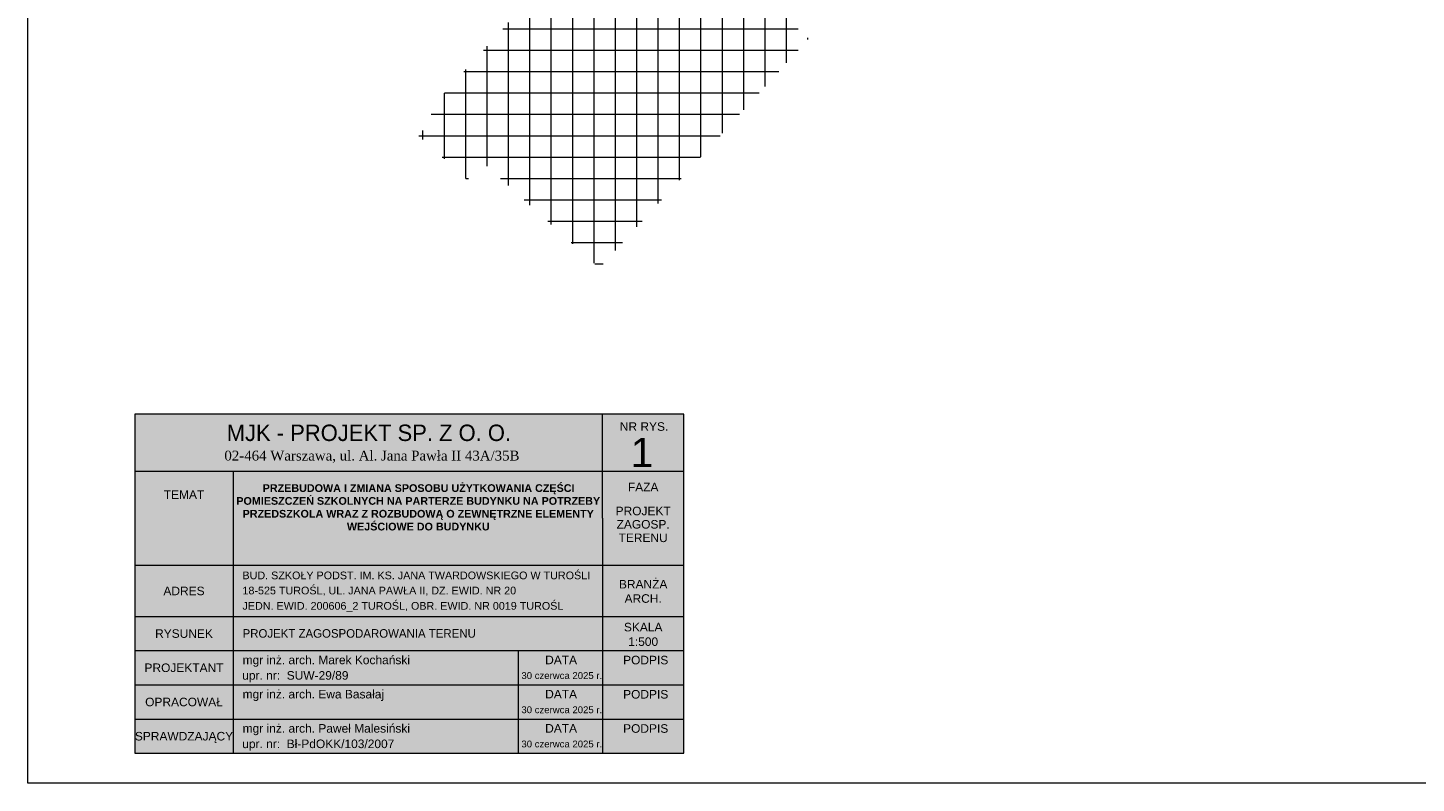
# Model space of a CAD drawing. Header units: millimetres. Extents: x -29624 to 9939, y -6894 to 6495.
# Tile 6 of 243: x -29624 to -29461, y 2127 to 2215. Entities that reach past the tile are written whole.
import ezdxf
from ezdxf.enums import TextEntityAlignment as Align

# ---------------------------------------------------------------- set-up
doc = ezdxf.new("R2010")
doc.units = ezdxf.units.MM
doc.header["$MEASUREMENT"] = 0
doc.layers.add('A_cienkie', color=130, linetype='Continuous', lineweight=9)
doc.layers.add('A_opisy', color=81, linetype='Continuous', lineweight=13)
doc.layers.add('A_mapa', color=7, linetype='Continuous', lineweight=9, true_color=0xffffff)
doc.layers.add('A_zakres opracowania', color=7, linetype='Continuous', lineweight=70, true_color=0xe00038)
doc.styles.add('st1', font='arial.ttf')
doc.styles.add('STIL16', font='arial.ttf')
doc.styles.add('STIL32', font='times.ttf')
doc.styles.add('STIL32_F', font='framd.ttf')
picture_1 = doc.add_image_def('image1.jpg', size_in_pixel=(6993, 4713))

msp = doc.modelspace()

# ---------------------------------------------------------------- hatches: boundary and pattern name
at = {"layer": 'A_cienkie'}
h = msp.add_hatch(dxfattribs=at)
h.set_pattern_fill('NET', color=256, scale=20)
h.paths.add_polyline_path([(-29537.12, 2272.506), (-29526.983, 2263.233), (-29521.938, 2268.737), (-29524.923, 2271.511), (-29521.365, 2275.34), (-29520.083, 2274.155), (-29517.824, 2276.596), (-29497.568, 2258.139), (-29490.104, 2266.249), (-29490.613, 2266.716), (-29487.925, 2269.549), (-29495.39, 2276.357), (-29497.695, 2273.831), (-29511.253, 2286.218), (-29508.906, 2288.786), (-29516.154, 2295.387)])
edge = h.paths.add_edge_path()
edge.add_line((-29505.745, 2265.59), (-29519.649, 2250.32))
edge.add_line((-29519.649, 2250.32), (-29536.638, 2249.611))
edge.add_line((-29536.638, 2249.611), (-29540.52, 2245.258))
edge.add_line((-29540.52, 2245.258), (-29545.671, 2244.996))
edge.add_line((-29545.671, 2244.996), (-29545.515, 2240.253))
edge.add_line((-29545.515, 2240.253), (-29548.339, 2242.92))
edge.add_line((-29548.339, 2242.92), (-29550.404, 2240.734))
edge.add_line((-29550.404, 2240.734), (-29547.314, 2237.972))
edge.add_line((-29547.314, 2237.972), (-29576.911, 2205.369))
edge.add_line((-29576.911, 2205.369), (-29576.129, 2204.563))
edge.add_line((-29576.129, 2204.563), (-29578.037, 2202.54))
edge.add_line((-29578.037, 2202.54), (-29572.31, 2197.338))
edge.add_line((-29572.31, 2197.338), (-29570.47, 2199.363))
edge.add_line((-29570.47, 2199.363), (-29556.883, 2187.027))
edge.add_line((-29556.883, 2187.027), (-29532.394, 2213.861))
edge.add_line((-29532.394, 2213.861), (-29535.711, 2216.889))
edge.add_line((-29535.711, 2216.889), (-29497.568, 2258.139))
at = {"layer": 'A_zakres opracowania', "lineweight": 9, "true_color": 0xffffff, "transparency": 33554636}
h = msp.add_hatch(color=7, dxfattribs=at)
h.dxf.hatch_style = 1
h.paths.add_polyline_path([(-29611.188, 2169.955), (-29547.007, 2169.955), (-29547.007, 2130.293), (-29611.188, 2130.293)])

# ---------------------------------------------------------------- linework, layer by layer
at = {"layer": 'A_opisy'}
for p, q in [((-29556.507, 2157.793), (-29556.507, 2169.955)), ((-29611.188, 2163.293), (-29547.007, 2163.293)), ((-29599.688, 2163.293), (-29599.688, 2130.293)), ((-29556.507, 2157.793), (-29556.507, 2130.293)), ((-29611.188, 2152.293), (-29547.007, 2152.293)), ((-29611.188, 2146.293), (-29547.007, 2146.293)), ((-29611.188, 2142.293), (-29547.007, 2142.293)), ((-29566.382, 2142.293), (-29566.382, 2130.293)), ((-29611.188, 2138.293), (-29547.007, 2138.293)), ((-29611.188, 2134.293), (-29547.007, 2134.293))]:
    msp.add_line(p, q, dxfattribs=at)
msp.add_lwpolyline([(-29611.188, 2130.293), (-29547.007, 2130.293), (-29547.007, 2169.955), (-29611.188, 2169.955)], close=True, dxfattribs=at)

# ---------------------------------------------------------------- texts
for s, height, style, p in [('MJK - PROJEKT SP. Z O. O. ', 1.92, 'STIL32_F', (-29583.466, 2166.805)), ('NR RYS.', 1, 'st1', (-29551.653, 2168)), ('1', 3.405, 'st1', (-29551.893, 2163.767)), ('02-464 Warszawa, ul. Al. Jana Pawła II 43A/35B', 1.152, 'STIL32', (-29583.466, 2164.524)), ('DATA', 1, 'st1', (-29561.35, 2140.709)), ('PODPIS', 1, 'st1', (-29551.461, 2140.693)), ('30 czerwca 2025 r.', 0.8, 'st1', (-29561.269, 2138.982)), ('DATA', 1, 'st1', (-29561.35, 2136.709)), ('PODPIS', 1, 'st1', (-29551.461, 2136.693)), ('30 czerwca 2025 r.', 0.8, 'st1', (-29561.269, 2134.982)), ('DATA', 1, 'st1', (-29561.35, 2132.709)), ('PODPIS', 1, 'st1', (-29551.461, 2132.693)), ('30 czerwca 2025 r.', 0.8, 'st1', (-29561.269, 2130.982))]:
    msp.add_text(s, height=height, dxfattribs=dict(at, style=style)).set_placement(p, align=Align.CENTER)
at = {"layer": 'A_opisy', "style": 'st1'}
for s, p in [('TEMAT', (-29605.438, 2160.542)), ('FAZA', (-29551.757, 2161.419)), ('PROJEKT', (-29551.757, 2158.625)), ('ZAGOSP.', (-29551.757, 2157.066)), ('TERENU', (-29551.757, 2155.489)), ('ADRES', (-29605.438, 2149.275)), ('BRANŻA', (-29551.757, 2150.063)), ('ARCH.', (-29551.757, 2148.39)), ('RYSUNEK', (-29605.438, 2144.293)), ('SKALA', (-29551.757, 2145.049)), ('1:500', (-29551.757, 2143.347)), ('PROJEKTANT', (-29605.438, 2140.293)), ('OPRACOWAŁ', (-29605.438, 2136.293)), ('SPRAWDZAJĄCY', (-29605.438, 2132.293))]:
    msp.add_text(s, height=1, dxfattribs=at).set_placement(p, align=Align.MIDDLE_CENTER)
at = {"layer": 'A_opisy'}
for s, height, style, p in [('BUD. SZKOŁY PODST. IM. KS. JANA TWARDOWSKIEGO W TUROŚLI', 0.9, 'STIL16', (-29598.604, 2150.641)), ('18-525 TUROŚL, UL. JANA PAWŁA II, DZ. EWID. NR 20', 0.9, 'STIL16', (-29598.604, 2148.874)), ('JEDN. EWID. 200606_2 TUROŚL, OBR. EWID. NR 0019 TUROŚL', 0.9, 'STIL16', (-29598.604, 2147.08)), ('PROJEKT ZAGOSPODAROWANIA TERENU', 1, 'STIL32_F', (-29598.588, 2143.808)), ('mgr inż. arch. Marek Kochański', 1, 'st1', (-29598.581, 2140.708)), ('upr. nr:  SUW-29/89', 1, 'st1', (-29598.63, 2138.901)), ('mgr inż. arch. Ewa Basałaj', 1, 'st1', (-29598.581, 2136.708)), ('mgr inż. arch. Paweł Malesiński', 1, 'st1', (-29598.581, 2132.708)), ('upr. nr:  Bł-PdOKK/103/2007', 1, 'st1', (-29598.63, 2130.901))]:
    msp.add_text(s, height=height, dxfattribs=dict(at, style=style)).set_placement(p)
at = {"layer": 'A_opisy', "insert": (-29599.688, 2161.751), "char_height": 0.85, "attachment_point": 1, "style": 'st1'}
msp.add_mtext_dynamic_manual_height_columns('\\pi3.4469;{\\fArial|b1|i0|c238|p34;\\H1.0588x;PRZEBUDOWA I ZMIANA SPOSOBU UŻYTKOWANIA CZĘŚCI \\P\\pi0.36608;POMIESZCZEŃ SZKOLNYCH NA PARTERZE BUDYNKU NA POTRZEBY \\P\\pi1.1015;PRZEDSZKOLA WRAZ Z ROZBUDOWĄ O ZEWNĘTRZNE ELEMENTY \\P\\pi13.295;WEJŚCIOWE DO BUDYNKU}', width=43.18102, gutter_width=0, heights=[9.458], dxfattribs=at)

# ---------------------------------------------------------------- pictures from other files: only their frames are drawn
at = {"layer": 'A_mapa'}
image = msp.add_image(picture_1, insert=(-29623.703, 2126.793), size_in_units=(297.027, 210.018), dxfattribs=at)
image.dxf.flags = 7

doc.saveas('drawing.dxf')
